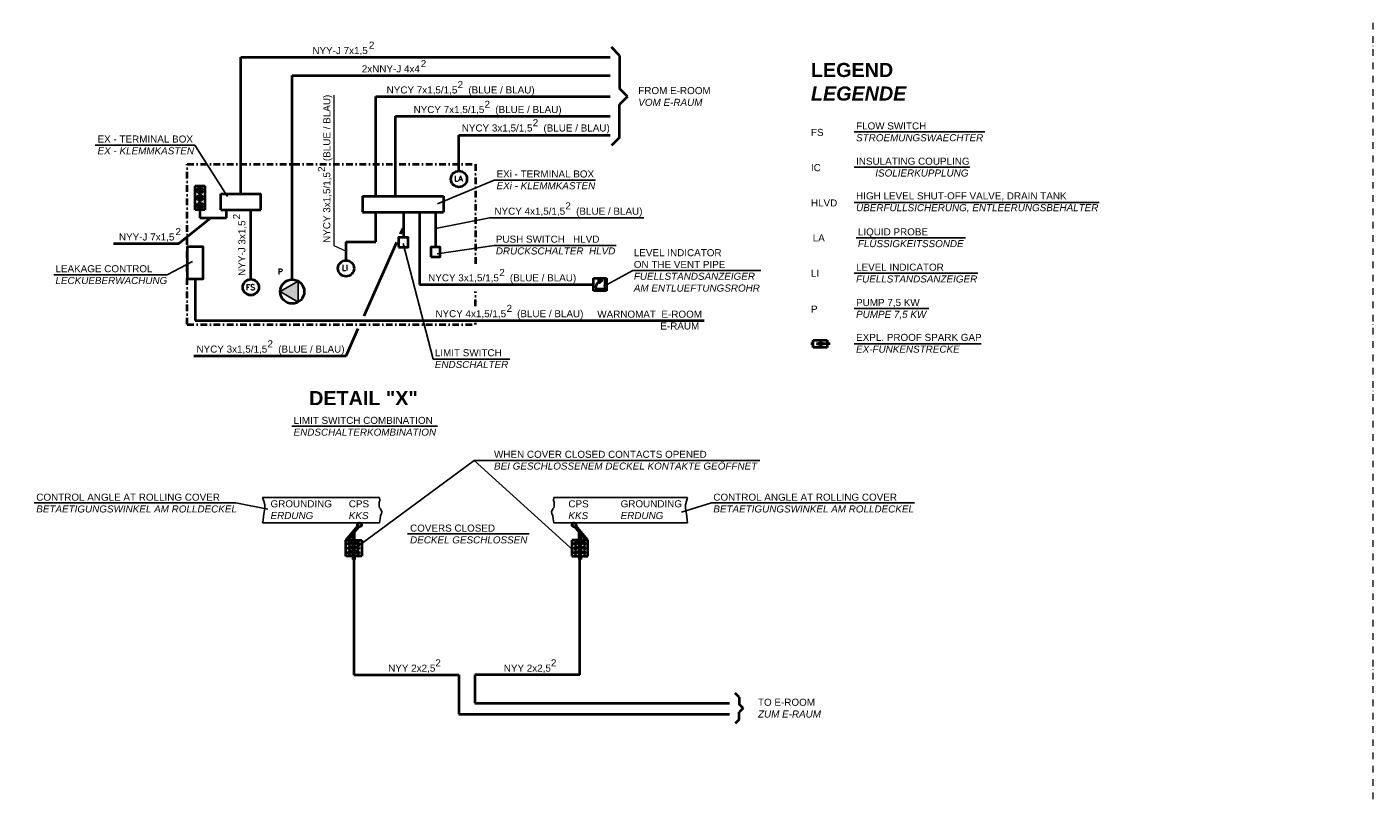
# Model space of a CAD drawing. Header units: millimetres. Extents: x 3957 to 44397, y -13363 to 1692.
# Tile 10 of 18: x 19479 to 27103, y -6564 to -2234. Entities that reach past the tile are written whole.
import ezdxf
from ezdxf.enums import TextEntityAlignment as Align

# ---------------------------------------------------------------- set-up
doc = ezdxf.new("R2010")
doc.units = ezdxf.units.MM
doc.header["$LTSCALE"] = 0.5
doc.header["$MEASUREMENT"] = 0
doc.linetypes.add('DASHDOT', pattern=[1, 0.5, -0.25, 0, -0.25])
for name, color, linetype in [('1', 7, 'CONTINUOUS'), ('17', 7, 'CONTINUOUS'), ('3', 7, 'CONTINUOUS'), ('6', 7, 'CONTINUOUS'), ('7', 7, 'CONTINUOUS'), ('8', 7, 'CONTINUOUS'), ('POL_Schraff', 7, 'CONTINUOUS')]:
    doc.layers.add(name, color=color, linetype=linetype)
doc.layers.add('10', color=7, linetype='CONTINUOUS', lineweight=40)
doc.styles.add('ROMANS', font='ROMANS', dxfattribs={"height": 0.2})

# ---------------------------------------------------------------- blocks, each defined once
blk = doc.blocks.new('FPFEIL')
at = {"layer": '10', "color": 7, "linetype": 'Continuous'}
for p, q in [((-20.0004, 4.1486), (-15.4843, 4.1485)), ((-20, 4.5991), (-17.1636, 4.5989)), ((-20, 2.7989), (-10.4464, 2.7992)), ((-20, 2.3491), (-8.7671, 2.3489)), ((-20, 0.549), (-2.0492, 0.549)), ((-19.9997, 5.3586), (-19.9999, -5.3592)), ((-19.9999, 5.0489), (-18.8432, 5.0485)), ((-19.9999, 3.2487), (-12.126, 3.2489)), ((-19.9999, 1.4485), (-5.4081, 1.4489)), ((-19.9999, 0.9987), (-3.7285, 0.9993)), ((-19.9999, -5.3592), (0, 0)), ((-19.9998, 3.6985), (-13.8053, 3.6992)), ((-19.9998, 1.8983), (-7.0874, 1.8993)), ((0, 0), (-19.9997, 5.3586)), ((-19.9994, 0.0988), (-0.3696, 0.0993)), ((-20.0001, -1.701), (-6.3475, -1.7015)), ((-20.0001, -3.5012), (-13.0651, -3.5012)), ((-20.0001, -5.3014), (-19.7826, -5.3009)), ((-20, -1.2512), (-4.6684, -1.2512)), ((-20, -3.0514), (-11.386, -3.0509)), ((-19.9999, -0.3516), (-1.3095, -0.351)), ((-19.9999, -0.8014), (-2.9893, -0.801)), ((-19.9997, -4.8509), (-18.1038, -4.8514)), ((-19.9996, -2.6009), (-9.7062, -2.601)), ((-19.9996, -4.4011), (-16.424, -4.4014)), ((-19.9995, -2.1511), (-8.027, -2.1507)), ((-19.9995, -3.9513), (-14.7449, -3.9512))]:
    blk.add_line(p, q, dxfattribs=at)

msp = doc.modelspace()

# ---------------------------------------------------------------- hatches: boundary and pattern name
at = {"layer": 'POL_Schraff', "linetype": 'Continuous', "ltscale": 150}
h = msp.add_hatch(color=256, dxfattribs=at)
h.dxf.hatch_style = 1
h.paths.add_polyline_path([(20913.3, -3731.9), (21015.4, -3790.8), (21015.4, -3672.9)])

# ---------------------------------------------------------------- linework, layer by layer
at = {"layer": '1', "linetype": 'Continuous', "ltscale": 150}
msp.add_line((20980, -4494.2), (21804.1, -4494.2), dxfattribs=at)
at = {"layer": '10', "linetype": 'Continuous', "ltscale": 150}
for p, q in [((22834.4, -2394.7), (22789, -2349.3)), ((20690.2, -3179), (20690.2, -2405.1)), ((20690.2, -2405.1), (22781.5, -2405.1)), ((22834.4, -2394.7), (22834.4, -2582.8)), ((20981.4, -2509), (22781.5, -2509)), ((20981.4, -3663.8), (20981.4, -2509)), ((22879.8, -2628.1), (22834.4, -2582.8)), ((21454.8, -2628.1), (22781.5, -2628.1)), ((21454.8, -3192.4), (21454.8, -2628.1)), ((22879.8, -2628.1), (22834.4, -2673.5)), ((21565.8, -3192.4), (21565.8, -2739.1)), ((21565.8, -2739.1), (22781.5, -2739.1)), ((22834.4, -2860.3), (22834.4, -2673.5)), ((21925.8, -3049.1), (21925.8, -2845.7)), ((21925.8, -2845.7), (22781.5, -2845.7)), ((22834.4, -2860.3), (22789, -2905.7)), ((20431.6, -3269.8), (20431.6, -3133.7)), ((20431.6, -3133.7), (20486, -3133.7)), ((20486, -3133.7), (20486, -3269.8)), ((20576.8, -3269.8), (20576.8, -3179)), ((20576.8, -3179), (20803.6, -3179)), ((20803.6, -3269.8), (20803.6, -3179)), ((21379.9, -3192.4), (21379.9, -3283.1)), ((21379.9, -3192.4), (21838, -3192.4)), ((21838, -3192.4), (21838, -3283.1)), ((20486, -3269.8), (20431.6, -3269.8)), ((20458.8, -3269.8), (20458.8, -3315.2)), ((20576.8, -3269.8), (20803.6, -3269.8)), ((20608.7, -3315.2), (20608.7, -3269.8)), ((20746.9, -3661.8), (20746.9, -3269.8)), ((20339.9, -3460.2), (20520.9, -3315.2)), ((20458.8, -3315.2), (20608.7, -3315.2)), ((21379.9, -3283.1), (21838, -3283.1)), ((21454.8, -3450.9), (21454.8, -3283.1)), ((21611.2, -3283.1), (21611.2, -3425.5)), ((21701.9, -3283.1), (21701.9, -3691.4)), ((21792.7, -3283.1), (21792.7, -3479.9)), ((21607.5, -3374), (21593, -3406.6)), ((19969.7, -3460.2), (20339.9, -3460.2)), ((21286, -3554.9), (21286, -3450.9)), ((21286, -3450.9), (21454.8, -3450.9)), ((21572.4, -3453.1), (21386.7, -3870.8)), ((20431.6, -3659.2), (20431.6, -3894.6)), ((22688.6, -3727.7), (22688.6, -3655.1)), ((22688.6, -3655.1), (22761.2, -3655.1)), ((22761.2, -3655.1), (22761.2, -3727.7)), ((21701.9, -3691.4), (22688.6, -3691.4)), ((22761.2, -3727.7), (22688.6, -3727.7)), ((22752.2, -3718.7), (22697.7, -3718.7)), ((22752.2, -3664.2), (22752.2, -3718.7)), ((20431.6, -3894.6), (23313.8, -3894.6)), ((21287.1, -4094.9), (21355.6, -3940.9)), ((20423.2, -4094.9), (21287.1, -4094.9)), ((23513, -6026.8), (23490.4, -6004.2)), ((23513, -6026.8), (23513, -6067.4)), ((23535.7, -6090.1), (23513, -6067.4)), ((23535.7, -6090.1), (23513, -6112.8)), ((23513, -6153.4), (23490.4, -6176.1)), ((23513, -6153.4), (23513, -6112.8))]:
    msp.add_line(p, q, dxfattribs=at)
at = {"layer": '10', "linetype": 'Continuous', "lineweight": 5, "ltscale": 150}
for p, q in [((21217, -2620.6), (21217, -3471.8)), ((21217, -3471.8), (21286, -3502.9))]:
    msp.add_line(p, q, dxfattribs=at)
at = {"layer": '10', "linetype": 'DASHDOT', "ltscale": 150}
for p, q in [((20386.2, -3010.9), (22019.5, -3010.9)), ((20386.2, -3918.3), (20386.2, -3010.9)), ((22019.5, -3010.9), (22019.5, -3591.4)), ((22019.5, -3814.4), (22019.5, -3730.6)), ((20386.2, -3918.3), (22019.5, -3918.3)), ((22019.5, -3918.3), (22019.5, -3907.8))]:
    msp.add_line(p, q, dxfattribs=at)
at = {"layer": '10', "color": 7, "linetype": 'Continuous', "ltscale": 150}
for p, q in [((23931.4, -4027.4), (23919.3, -4027.4)), ((23931.4, -4047.4), (23931.4, -4007.4)), ((23931.4, -4007.4), (24011.4, -4007.4)), ((23951.4, -4027.4), (23981.4, -4017.4)), ((23981.4, -4037.4), (23951.4, -4027.4)), ((23964.1, -4027.4), (23977.4, -4023)), ((23977.4, -4031.9), (23964.1, -4027.4)), ((23977.4, -4023), (23977.4, -4031.9)), ((23981.4, -4017.4), (23981.4, -4037.4)), ((24029.1, -4027.4), (23981.4, -4027.4)), ((24011.4, -4007.4), (24011.4, -4047.4)), ((24011.4, -4047.4), (23931.4, -4047.4)), ((21284.2, -5138.6), (21352.3, -5057.4)), ((21296, -5138.6), (21359.2, -5063.2)), ((21325, -5224.8), (21325, -5104)), ((21334.1, -5224.8), (21334.1, -5093.2)), ((22644.5, -5138.6), (22581.3, -5063.2)), ((22656.3, -5138.6), (22588.2, -5057.4)), ((22606.4, -5224.8), (22606.4, -5093.2)), ((22615.5, -5224.8), (22615.5, -5104)), ((21284.2, -5229.3), (21284.2, -5138.6)), ((21284.2, -5138.6), (21374.9, -5138.6)), ((21354.5, -5152.2), (21304.6, -5152.2)), ((21354.5, -5177.6), (21304.6, -5177.6)), ((21374.9, -5138.6), (21374.9, -5229.3)), ((22656.3, -5138.6), (22565.6, -5138.6)), ((22565.6, -5138.6), (22565.6, -5229.3)), ((22586, -5152.2), (22635.9, -5152.2)), ((22586, -5177.6), (22635.9, -5177.6)), ((22656.3, -5229.3), (22656.3, -5138.6)), ((21374.9, -5229.3), (21284.2, -5229.3)), ((21354.5, -5203), (21304.6, -5203)), ((21334.1, -5224.8), (21325, -5224.8)), ((21325, -5229.3), (21325, -5247.4)), ((21325, -5247.4), (21334.1, -5247.4)), ((21329.5, -5247.4), (21329.5, -5900.7)), ((21334.1, -5229.3), (21334.1, -5247.4)), ((22565.6, -5229.3), (22656.3, -5229.3)), ((22586, -5203), (22635.9, -5203)), ((22606.4, -5224.8), (22615.5, -5224.8)), ((22606.4, -5229.3), (22606.4, -5247.4)), ((22615.5, -5247.4), (22606.4, -5247.4)), ((22610.9, -5900.7), (22610.9, -5247.4)), ((22615.5, -5229.3), (22615.5, -5247.4)), ((21329.5, -5900.7), (21924.9, -5900.7)), ((21924.9, -5900.7), (21924.9, -6123.2)), ((22610.9, -5900.7), (22015.6, -5900.7)), ((22015.6, -5900.7), (22015.6, -6061.4)), ((22015.6, -6061.4), (23457.2, -6061.4)), ((21924.9, -6123.2), (23457.2, -6123.2))]:
    msp.add_line(p, q, dxfattribs=at)
at = {"layer": '10', "linetype": 'Continuous', "ltscale": 150}
for points in [[(21584, -3479.9), (21638.4, -3479.9), (21638.4, -3425.5), (21584, -3425.5)], [(20386.2, -3659.2), (20476.9, -3659.2), (20476.9, -3477.7), (20386.2, -3477.7)], [(21765.5, -3534.3), (21819.9, -3534.3), (21819.9, -3479.9), (21765.5, -3479.9)]]:
    msp.add_lwpolyline(points, close=True, dxfattribs=at)
for centre, radius in [((21925.8, -3094.5), 45.4), ((20458.8, -3159.8), 15.9), ((20458.8, -3201.7), 15.9), ((20458.8, -3201.7), 4.54), ((20458.8, -3201.7), 2.72), ((20458.8, -3243.7), 15.9), ((20458.8, -3243.7), 4.54), ((20458.8, -3243.7), 2.72), ((21286, -3600.3), 45.4), ((20746.9, -3707.2), 45.4), ((20981.4, -3731.9), 68.1)]:
    msp.add_circle(centre, radius, dxfattribs=at)
at = {"layer": '10', "color": 7, "linetype": 'Continuous', "ltscale": 150}
for centre, radius in [((21362.4, -5052.3), 11.3), ((22578, -5052.3), 11.3), ((21304.6, -5158.5), 6.35), ((21304.6, -5183.9), 6.35), ((21354.5, -5158.5), 6.35), ((21354.5, -5183.9), 6.35), ((22586, -5158.5), 6.35), ((22586, -5183.9), 6.35), ((22635.9, -5158.5), 6.35), ((22635.9, -5183.9), 6.35), ((21304.6, -5209.3), 6.35), ((21354.5, -5209.3), 6.35), ((22586, -5209.3), 6.35), ((22635.9, -5209.3), 6.35)]:
    msp.add_circle(centre, radius, dxfattribs=at)
at = {"layer": '10', "linetype": 'Continuous', "ltscale": 150}
msp.add_arc((22752.2, -3718.7), 54.4, 104.34746, 170.6701, dxfattribs=at)
msp.add_open_spline([(20460.8, -3151.5), (20460.6, -3151.6), (20460.4, -3151.7), (20460.2, -3151.8), (20460, -3151.9), (20459.8, -3151.7), (20459.6, -3151.8), (20459.4, -3151.9), (20459.2, -3152), (20458.9, -3152.1), (20458.7, -3152.2), (20458.5, -3152.3), (20458.3, -3152.4), (20458.1, -3152.5), (20457.9, -3152.6), (20457.7, -3152.7), (20457.5, -3152.8), (20457.3, -3152.9), (20457.1, -3153), (20456.9, -3153.1), (20456.9, -3153.5), (20456.8, -3153.6), (20456.6, -3153.8), (20456.1, -3153.7), (20456.1, -3153.9), (20456.1, -3154.1), (20456.1, -3154.3), (20456.1, -3154.6), (20456.1, -3154.8), (20456.1, -3155), (20456.1, -3155.2), (20456.1, -3155.4), (20456.1, -3155.6), (20456.1, -3155.8), (20456.1, -3156), (20456.1, -3156.2), (20456.1, -3156.4), (20456.1, -3156.6), (20456.1, -3156.8), (20456.1, -3157), (20456.1, -3157.2), (20456.1, -3157.4), (20456.1, -3157.6), (20456.1, -3157.8), (20456.3, -3158), (20456.4, -3158.2), (20456.5, -3158.4), (20456.7, -3158.6), (20456.8, -3158.8), (20456.9, -3159), (20457.2, -3159), (20457.4, -3159.1), (20457.6, -3159.3), (20457.8, -3159.5), (20458, -3159.7), (20458.2, -3159.8), (20458.5, -3159.9), (20458.6, -3160), (20458.8, -3160.2), (20459.1, -3160.4), (20459.3, -3160.6), (20459.5, -3160.8), (20459.7, -3161), (20459.9, -3161.2), (20460.1, -3161.4), (20460.3, -3161.6), (20460.5, -3161.8), (20460.7, -3162), (20461.1, -3162.2), (20461.1, -3162.4), (20461.1, -3162.6), (20461.1, -3162.8), (20461.1, -3163), (20461.1, -3163.3), (20461.1, -3163.5), (20461.1, -3163.7), (20461.1, -3163.9), (20461.2, -3164.1), (20461.1, -3164.3), (20461.1, -3164.5), (20460.9, -3164.7), (20460.8, -3164.9), (20460.7, -3165.1), (20460.6, -3165.3), (20460.5, -3165.5), (20460.4, -3165.7), (20460.1, -3165.9), (20459.9, -3166.1), (20459.7, -3166.2), (20459.4, -3166.3), (20459.3, -3166.4), (20459.1, -3166.5), (20459.2, -3166.9), (20458.9, -3167), (20458.8, -3167.1), (20458.5, -3166.9), (20458.3, -3167), (20458.1, -3167.1), (20457.9, -3167.2), (20457.7, -3167.3), (20457.4, -3167.5), (20457.1, -3168.1), (20456.8, -3167.9), (20456.5, -3167.8), (20456.3, -3167.7), (20456.1, -3167.6)], degree=3, knots=[0, 0, 0, 0, 0.028033, 0.028033, 0.028033, 0.053255, 0.053255, 0.053255, 0.081286, 0.081286, 0.081286, 0.109318, 0.109318, 0.109318, 0.137349, 0.137349, 0.137349, 0.165382, 0.165382, 0.165382, 0.192906, 0.192906, 0.192906, 0.220933, 0.220933, 0.220933, 0.245398, 0.245398, 0.245398, 0.269867, 0.269867, 0.269867, 0.294332, 0.294332, 0.294332, 0.318796, 0.318796, 0.318796, 0.343261, 0.343261, 0.343261, 0.367726, 0.367726, 0.367726, 0.395248, 0.395248, 0.395248, 0.422772, 0.422772, 0.422772, 0.450805, 0.450805, 0.450805, 0.485943, 0.485943, 0.485943, 0.513974, 0.513974, 0.513974, 0.549112, 0.549112, 0.549112, 0.58425, 0.58425, 0.58425, 0.61939, 0.61939, 0.61939, 0.654528, 0.654528, 0.654528, 0.678993, 0.678993, 0.678993, 0.703458, 0.703458, 0.703458, 0.727923, 0.727923, 0.727923, 0.755447, 0.755447, 0.755447, 0.782971, 0.782971, 0.782971, 0.818109, 0.818109, 0.818109, 0.846141, 0.846141, 0.846141, 0.873665, 0.873665, 0.873665, 0.898887, 0.898887, 0.898887, 0.926918, 0.926918, 0.926918, 0.971972, 0.971972, 0.971972, 1, 1, 1, 1], dxfattribs=at)
msp.add_point((20458.8, -3269.8), dxfattribs=at)
at = {"layer": '17', "color": 3, "linetype": 'DASHDOT', "lineweight": 5, "ltscale": 150}
msp.add_lwpolyline([(12503.5, -13362.7), (27103.2, -13362.7), (27103.2, 1692.2), (12503.5, 1692.2)], close=True, dxfattribs=at)
at = {"layer": '3', "linetype": 'Continuous', "ltscale": 150}
msp.add_lwpolyline([(20913.3, -3731.9), (21015.4, -3790.8), (21015.4, -3672.9), (20913.3, -3731.9)], dxfattribs=at)
msp.add_lwpolyline([(20913.3, -3731.9), (21015.4, -3790.8), (21015.4, -3672.9), (20913.3, -3731.9)], close=True, dxfattribs=at)
at = {"layer": '8', "color": 7, "linetype": 'Continuous', "ltscale": 150}
for p, q in [((24165, -2827.4), (24904.9, -2827.4)), ((24165, -3027.4), (24819.9, -3027.4)), ((24165, -3227.4), (25551, -3227.4)), ((24175, -3427.4), (24795.3, -3427.4)), ((22909.8, -3612.1), (23635.9, -3612.1)), ((24165, -3627.4), (24865.1, -3627.4)), ((24165, -3827.4), (24586.9, -3827.4)), ((24165, -4027.4), (24884.3, -4027.4)), ((21355.1, -5173.3), (22011.8, -4687.6)), ((22574.2, -5196.7), (22011.8, -4687.6)), ((22011.8, -4687.6), (23629, -4687.6)), ((19520, -4927.4), (20661.3, -4927.4)), ((20661.3, -4927.4), (20843, -4963)), ((21476.4, -4896.7), (20813.8, -4896.7)), ((22462.3, -4896.7), (23220.7, -4896.7)), ((23355.2, -4927.4), (23186.6, -4979.8)), ((23355.2, -4927.4), (24505.2, -4927.4)), ((21476.4, -5041), (20813.8, -5041)), ((21634.7, -5102.7), (22324.2, -5102.7)), ((22462.3, -5041), (23220.7, -5041))]:
    msp.add_line(p, q, dxfattribs=at)
at = {"layer": '8', "linetype": 'Continuous', "ltscale": 150}
for p, q in [((19865.6, -2902.8), (20429.2, -2902.8)), ((20429.2, -2902.8), (20614.8, -3193.9)), ((22125.4, -3100.4), (21803.4, -3234.2)), ((22125.4, -3100.4), (22699.9, -3100.4)), ((22098, -3314.5), (21792.7, -3374)), ((22098, -3314.5), (22973.4, -3314.5)), ((21779.5, -4113.5), (21609.6, -3459.2)), ((22125.4, -3470.1), (21802.5, -3517.3)), ((22125.4, -3470.1), (22815.7, -3470.1)), ((20272.1, -3637.2), (20415.7, -3560.5)), ((19631.1, -3637.2), (20272.1, -3637.2)), ((22743.8, -3702.3), (22909.8, -3612.1)), ((21779.5, -4113.5), (22214.6, -4113.5))]:
    msp.add_line(p, q, dxfattribs=at)
at = {"layer": '8', "color": 7, "linetype": 'Continuous', "ltscale": 150}
for points in [[(20813.8, -4896.7), (20819.9, -4918.1), (20826.3, -4938.9), (20826.3, -4958.1), (20821.5, -4980.5), (20818.3, -5004.5), (20816.7, -5025.3), (20813.8, -5041)], [(21476.4, -4896.7), (21478.1, -4913.3), (21473.3, -4922.9), (21473.3, -4943.7), (21476.5, -4954.9), (21481.3, -4961.3), (21489.3, -4978.9), (21486.1, -4988.5), (21481.3, -5001.3), (21479.7, -5017.3), (21476.4, -5041)], [(22462.3, -4896.7), (22460.6, -4913.3), (22465.4, -4922.9), (22465.4, -4943.7), (22462.2, -4954.9), (22457.4, -4961.3), (22449.4, -4978.9), (22452.6, -4988.5), (22457.4, -5001.3), (22459, -5017.3), (22462.3, -5041)], [(23220.7, -4896.7), (23214.6, -4918.1), (23208.2, -4938.9), (23208.2, -4958.1), (23213, -4980.5), (23216.2, -5004.5), (23217.8, -5025.3), (23220.7, -5041)]]:
    msp.add_lwpolyline(points, dxfattribs=at)

# ---------------------------------------------------------------- block references
at = {"layer": '10', "linetype": 'Continuous', "ltscale": 150, "xscale": 1.179641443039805, "yscale": 1.179641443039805, "zscale": 0.9074096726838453, "rotation": 24.99903953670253}
msp.add_blockref('FPFEIL', (22738.7, -3665.9), dxfattribs=at)

# ---------------------------------------------------------------- texts
at = {"layer": '10', "linetype": 'Continuous', "ltscale": 150, "style": 'ROMANS'}
msp.add_text('FS ', height=31.76, dxfattribs=at).set_placement((20719.3, -3691.3), align=Align.TOP_LEFT)
at = {"layer": '6', "linetype": 'Continuous', "ltscale": 150, "style": 'ROMANS'}
for s, p in [('LA', (21899.3, -3075.7)), ('LI', (21262.4, -3580.9))]:
    msp.add_text(s, height=31.76, dxfattribs=at).set_placement(p, align=Align.TOP_LEFT)
msp.add_text('P', height=31.8, dxfattribs=at).set_placement((20899.7, -3618.4), align=Align.MIDDLE_LEFT)
at = {"layer": '6', "linetype": 'Continuous', "attachment_point": 1, "style": 'ROMANS'}
for s, insert, char_height, width in [('{\\fArial|b0|i0|c0|p34;NYY-J 7x1,5}', (21095.5, -2347.4), 40, 347.815), ('{\\fArial|b0|i0|c0|p34;2}', (21415.5, -2317.2), 40, 33.234), ('{\\fArial|b0|i0|c0|p34;2}', (21709.3, -2421.1), 40, 30.109), ('{\\fArial|b0|i0|c0|p34;2xNNY-J 4x4}', (21375.3, -2451.2), 40, 347.815), ('{\\fArial|b0|i0|c0|p34;NYCY 7x1,5/1,5    (BLUE / BLAU)}', (21516, -2570.4), 40, 840.512), ('{\\fArial|b0|i0|c0|p34;2}', (21917.9, -2540.2), 40, 30.109), ('{\\fArial|b0|i0|c0|p34;2}', (22070.5, -2651.2), 40, 30.109), ('{\\fArial|b0|i0|c0|p34;NYCY 7x1,5/1,5    (BLUE / BLAU)}', (21668.6, -2681.3), 40, 840.512), ('{\\fArial|b0|i0|c0|p34;NYCY 3x1,5/1,5    (BLUE / BLAU)}', (21941.5, -2785.7), 40, 840.512), ('{\\fArial|b0|i0|c0|p34;2}', (22343.5, -2755.6), 40, 30.109), ('{\\fArial|b0|i0|c0|p34;NYCY 4x1,5/1,5    (BLUE / BLAU)}', (22126.6, -3256.7), 40, 840.512), ('{\\fArial|b0|i0|c0|p34;2}', (22528.5, -3226.5), 40, 30.109), ('{\\fArial|b0|i0|c0|p34;NYY-J 7x1,5}', (20000, -3402.5), 40, 347.815), ('{\\fArial|b0|i0|c0|p34;2}', (20320, -3372.3), 40, 33.234), ('{\\fArial|b0|i0|c0|p34;NYCY 3x1,5/1,5    (BLUE / BLAU)}', (21751.3, -3633.7), 40, 840.512), ('{\\fArial|b0|i0|c0|p34;2}', (22154.3, -3603.5), 40, 30.109), ('{\\fArial|b0|i0|c0|p34;2}', (22195.4, -3806.7), 40, 30.109), ('{\\fArial|b0|i0|c0|p34;NYCY 4x1,5/1,5    (BLUE / BLAU)}', (21792.2, -3836.9), 40, 840.512), ('{\\fArial|b0|i0|c0|p34;NYCY 3x1,5/1,5    (BLUE / BLAU)}', (20439.2, -4037.1), 40, 840.512), ('{\\fArial|b0|i0|c0|p34;2}', (20841.2, -4007), 40, 30.109), ('{\\fArial|b1|i0|c0|p34;DETAIL "X"}', (21077.3, -4294.5), 80, 613.705)]:
    msp.add_mtext(s, dxfattribs=dict(at, insert=insert, char_height=char_height, width=width))
at = {"layer": '6', "linetype": 'Continuous', "char_height": 40, "attachment_point": 1, "rotation": 90, "style": 'ROMANS'}
for s, insert, width in [('{\\fArial|b0|i0|c0|p34;NYCY 3x1,5/1,5    (BLUE / BLAU)}', (21157, -3456), 840.512), ('{\\fArial|b0|i0|c0|p34;2}', (21126.9, -3054.1), 30.109), ('{\\fArial|b0|i0|c0|p34;2}', (20645.9, -3322.8), 33.234), ('{\\fArial|b0|i0|c0|p34;NYY-J 3x1,5}', (20676.1, -3642.8), 347.815)]:
    msp.add_mtext(s, dxfattribs=dict(at, insert=insert, width=width))
at = {"layer": '6', "color": 7, "linetype": 'Continuous', "attachment_point": 1, "style": 'ROMANS'}
for s, insert, char_height, width in [('{\\fArial|b0|i0|c0|p34;\\H1.1429x;FS}    ', (23919.3, -2810.8), 35, 81.016), ('{\\fArial|b0|i0|c0|p34;FLOW SWITCH        \\fArial|b0|i1|c0|p34;STROEMUNGSWAECHTER\\H1.0215x; }', (24175, -2774.2), 40, 605), ('{\\fArial|b0|i0|c0|p34;INSULATING COUPLING        \\fArial|b0|i1|c0|p34;ISOLIERKUPPLUNG\\H1.0215x; }', (24175, -2973.9), 40, 646.36), ('{\\fArial|b0|i0|c0|p34;IC}', (23919.3, -3010.1), 40, 58.585), ('{\\fArial|b0|i0|c0|p34;HIGH LEVEL SHUT-OFF VALVE, DRAIN TANK\\P\\fArial|b0|i1|c0|p34;ÜBERFÜLLSICHERUNG, ENTLEERUNGSBEHÄLTER\\H1.2057x; }', (24175, -3170.1), 40, 1900.507), ('{\\fArial|b0|i0|c0|p34;HLVD}', (23919.3, -3210.1), 40, 58.585), ('{\\fArial|b0|i0|c0|p34;LA}', (23929.3, -3407.7), 40, 51.667), ('{\\fArial|b0|i0|c0|p34;LIQUID PROBE        \\fArial|b0|i1|c0|p34;FLÜSSIGKEITSSONDE\\H1.2057x; }', (24185, -3373.6), 40, 590), ('{\\fArial|b0|i0|c0|p34;LEVEL INDICATOR        \\fArial|b0|i1|c0|p34;FUELLSTANDSANZEIGER\\H1.0215x; }', (24175, -3573.6), 40, 590), ('{\\fArial|b0|i0|c0|p34;LI}', (23919.3, -3607.7), 40, 51.667), ('{\\fArial|b0|i0|c0|p34;P}', (23919.3, -3810.6), 40, 51.667), ('{\\fArial|b0|i0|c0|p34;PUMP 7,5 KW \\fArial|b0|i1|c0|p34;PUMPE 7,5 KW}', (24175, -3773.8), 40, 532.954), ('{\\fArial|b0|i0|c0|p34;EXPL. PROOF SPARK GAP \\fArial|b0|i1|c0|p34;EX-FUNKENSTRECKE\\H1.0215x; }', (24175, -3970.9), 40, 737.086), ('{\\fArial|b0|i0|c0|p34;NYY 2x2,5}', (21524.9, -5842.9), 40, 347.815), ('{\\fArial|b0|i0|c0|p34;2}', (21792, -5812.7), 40, 33.234), ('{\\fArial|b0|i0|c0|p34;NYY 2x2,5}', (22179.4, -5842.9), 40, 347.815), ('{\\fArial|b0|i0|c0|p34;2}', (22446.5, -5812.7), 40, 33.234)]:
    msp.add_mtext(s, dxfattribs=dict(at, insert=insert, char_height=char_height, width=width))
at = {"layer": '7', "color": 7, "linetype": 'Continuous', "ltscale": 150, "insert": (23919.3, -2437.4), "char_height": 80, "width": 440, "attachment_point": 1, "style": 'ROMANS'}
msp.add_mtext('{\\fArial|b1|i0|c0|p34;LEGEND \\fArial|b1|i1|c0|p34;LEGENDE\\H1.0213x; }', dxfattribs=at)
at = {"layer": '7', "linetype": 'Continuous', "char_height": 40, "attachment_point": 1, "style": 'ROMANS'}
for s, insert, width in [('{\\fArial|b0|i0|c0|p34;FROM E-ROOM \\fArial|b0|i1|c0|p34;VOM E-RAUM\\H1.0215x; }', (22941.5, -2574.1), 408.812), ('{\\fArial|b0|i0|c0|p34;EX - TERMINAL BOX \\fArial|b0|i1|c0|p34;EX - KLEMMKASTEN\\H1.0215x; }', (19878.8, -2848.3), 553.356), ('{\\fArial|b0|i0|c0|p34;EXi - TERMINAL BOX \\fArial|b0|i1|c0|p34;EXi - KLEMMKASTEN\\H1.0215x; }', (22138.6, -3046), 604.048), ('{\\fArial|b0|i0|c0|p34;PUSH SWITCH   HLVD\\P\\fArial|b0|i1|c0|p34;DRUCKSCHALTER  HLVD\\H1.0213x; }', (22134.5, -3415), 730.994), ('{\\fArial|b0|i0|c0|p34;LEAKAGE CONTROL \\fArial|b0|i1|c0|p34;LECKUEBERWACHUNG\\H1.0215x; }', (19640.3, -3582.3), 655.822), ('{\\fArial|b0|i0|c0|p34;WARNOMAT  E-ROOM\\P                       E-RAUM\\H1.0044x; }', (22709.3, -3839.7), 881.531), ('{\\fArial|b0|i0|c0|p34;LIMIT SWITCH \\fArial|b0|i1|c0|p34;ENDSCHALTER\\H1.0213x; }', (21789, -4057.8), 416.137), ('{\\fArial|b0|i0|c0|p34;LIMIT SWITCH COMBINATION \\fArial|b0|i1|c0|p34;ENDSCHALTERKOMBINATION\\H1.0215x; }', (20989.1, -4440.6), 831.703), ('{\\fArial|b0|i0|c0|p34;TO E-ROOM \\fArial|b0|i1|c0|p34;ZUM E-RAUM\\H1.0044x; }', (23619.4, -6035.9), 408.812)]:
    msp.add_mtext(s, dxfattribs=dict(at, insert=insert, width=width))
at = {"layer": '7', "color": 7, "linetype": 'Continuous', "char_height": 40, "attachment_point": 1, "style": 'ROMANS'}
for s, insert, width in [('{\\fArial|b0|i0|c0|p34;LEVEL INDICATOR\\PON THE VENT PIPE \\fArial|b0|i1|c0|p34;FUELLSTANDSANZEIGER AM ENTLUEFTUNGSROHR}', (22916.2, -3491.6), 752.106), ('{\\fArial|b0|i0|c0|p34;WHEN COVER CLOSED CONTACTS OPENED\\P\\fArial|b0|i1|c0|p34;BEI GESCHLOSSENEM DECKEL KONTAKTE GEÖFFNET\\H1.2057x; }', (22124.4, -4632.6), 1609.096), ('{\\fArial|b0|i0|c0|p34;CONTROL ANGLE AT ROLLING COVER \\fArial|b0|i1|c0|p34;BETAETIGUNGSWINKEL AM ROLLDECKEL\\H1.0215x; }', (19531.7, -4875.2), 1174.524), ('{\\fArial|b0|i0|c0|p34;CONTROL ANGLE AT ROLLING COVER \\fArial|b0|i1|c0|p34;BETAETIGUNGSWINKEL AM ROLLDECKEL\\H1.0215x; }', (23366.5, -4875.2), 1174.524), ('{\\fArial|b0|i0|c0|p34;GROUNDING \\fArial|b0|i1|c0|p34;ERDUNG\\H1.0215x; }', (20858.5, -4912.6), 187.963), ('{\\fArial|b0|i0|c0|p34;CPS \\fArial|b0|i1|c0|p34;KKS\\H1.0213x; }', (21301.7, -4912.8), 60.494), ('{\\fArial|b0|i0|c0|p34;CPS \\fArial|b0|i1|c0|p34;KKS\\H1.0213x; }', (22545.6, -4912.8), 124.987), ('{\\fArial|b0|i0|c0|p34;GROUNDING \\fArial|b0|i1|c0|p34;ERDUNG\\H1.0215x; }', (22841.2, -4912.6), 187.963), ('{\\fArial|b0|i0|c0|p34;COVERS CLOSED\\P\\fArial|b0|i1|c0|p34;DECKEL GESCHLOSSEN\\H1.0215x; }', (21648.8, -5050.3), 708.192)]:
    msp.add_mtext(s, dxfattribs=dict(at, insert=insert, width=width))

doc.saveas('drawing.dxf')
